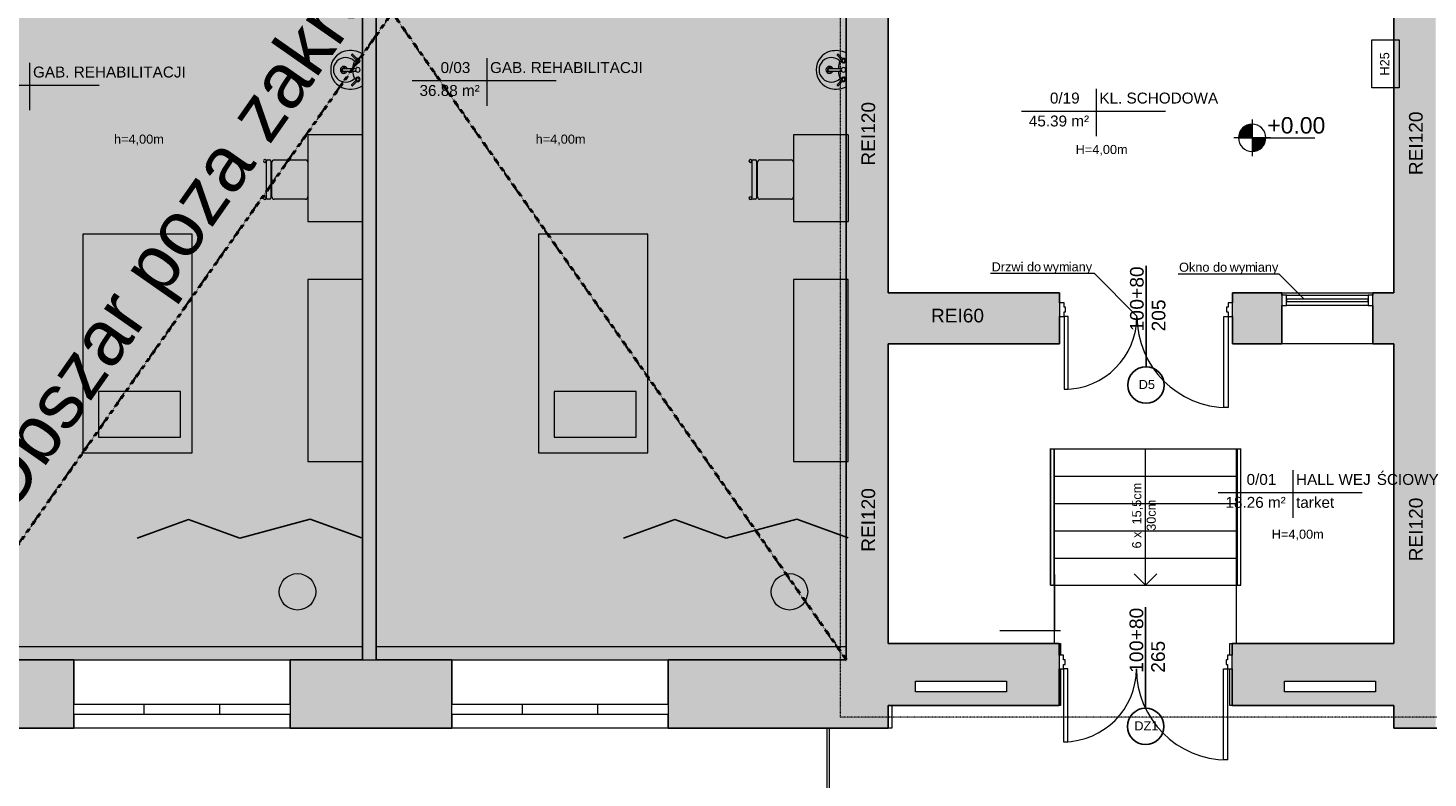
# Model space of a CAD drawing. Header units: inches. Extents: x -112469 to 885939, y -131046 to 286269.
# Tile 39 of 138: x -14005 to 1361, y -118445 to -110210. Entities that reach past the tile are written whole.
import ezdxf

# ---------------------------------------------------------------- set-up
doc = ezdxf.new("R2010")
doc.units = ezdxf.units.IN
doc.header["$MEASUREMENT"] = 0
doc.linetypes.add('Aligning Line 1_8_', pattern=[0.635, 0.3175, -0.3175])
doc.linetypes.add('Ponad', pattern=[0.396875, 0.238125, -0.15875])
for name, color, linetype, lineweight in [('A-AREA-IDEN', 251, 'Continuous', 9), ('A-DETL', 251, 'Continuous', 9), ('A-DETL-GENF', 254, 'Continuous', 9), ('A-DETL-MEDM', 251, 'Continuous', 25), ('A-DETL-THIN', 251, 'Continuous', 9), ('A-DOOR', 251, 'Continuous', 9), ('A-DOOR-FRAM', 251, 'Continuous', 18), ('A-FLOR', 251, 'Continuous', 9), ('A-FLOR-HRAL', 251, 'Continuous', 9), ('A-GLAZ', 251, 'Continuous', 9), ('A-WALL', 251, 'Continuous', 9), ('A-WALL-PATT', 254, 'Continuous', 25), ('G-ANNO-DIMS', 251, 'Continuous', 9), ('G-ANNO-TEXT', 251, 'Continuous', 9), ('I-FURN', 251, 'Continuous', 9), ('I-WALL', 251, 'Continuous', 9), ('P-SANR-FIXT', 251, 'Continuous', 9), ('S-STRS', 251, 'Continuous', 9), ('S-STRS-ANNO', 251, 'Continuous', 9)]:
    doc.layers.add(name, color=color, linetype=linetype, lineweight=lineweight)
doc.styles.add('Arial', font='arial.ttf', dxfattribs={"height": 25})
doc.styles.add('Arial_1', font='arial.ttf', dxfattribs={"height": 12})
doc.styles.add('Arial_2', font='arial.ttf', dxfattribs={"height": 10})
doc.styles.add('Arial_3', font='arial.ttf', dxfattribs={"height": 15})
doc.styles.add('Arial_5', font='arial.ttf', dxfattribs={"height": 20})

# ---------------------------------------------------------------- blocks, each defined once
blk = doc.blocks.new('Aluminum_1 szybowe - Okno 100_100 p_215-397525-3_Poziom parteru')
at = {"layer": 'A-GLAZ'}
for p, q in [((-137.2, 21.7), (-37.2, 21.7)), ((-137.2, 10.2), (-137.2, 21.7)), ((-37.2, 21.7), (-37.2, 10.2)), ((-37.2, 10.2), (-137.2, 10.2))]:
    blk.add_line(p, q, dxfattribs=at)
blk = doc.blocks.new('Aluminum_1 szybowe - Witryna wew_ 100_260-398685-3_Poziom parteru')
at = {"layer": 'A-GLAZ', "lineweight": 18}
for p, q in [((-132.1, 28.1), (-137.2, 28.1)), ((-137.2, 28.1), (-137.2, 16.7)), ((-137.2, 16.7), (-132.1, 16.7)), ((-132.1, 16.7), (-132.1, 28.1)), ((-42.2, 23.7), (-132.1, 23.7)), ((-132.1, 23.7), (-132.1, 21.1)), ((-132.1, 21.1), (-42.2, 21.1)), ((-37.2, 28.1), (-42.2, 28.1)), ((-42.2, 28.1), (-42.2, 16.7)), ((-42.2, 21.1), (-42.2, 23.7)), ((-42.2, 16.7), (-37.2, 16.7)), ((-37.2, 16.7), (-37.2, 28.1))]:
    blk.add_line(p, q, dxfattribs=at)
at = {"layer": 'A-GLAZ'}
for p, q in [((-132.1, 28.1), (-42.2, 28.1)), ((-42.2, 16.7), (-132.1, 16.7))]:
    blk.add_line(p, q, dxfattribs=at)
blk = doc.blocks.new('Typ poręczy górnej - Górna poręcz_wewnętrzny_-433839-3_Poziom parteru')
at = {"layer": 'A-FLOR-HRAL'}
for p, q in [((16622.6, -10108.7), (16622.6, -10258.7)), ((16626.6, -10258.7), (16626.6, -10108.7))]:
    blk.add_line(p, q, dxfattribs=at)
at = {"layer": 'A-FLOR-HRAL', "flags": 128}
for points in [[(16624.4, -10108.7), (16624.6, -10108.7), (16624.8, -10108.7)], [(16624.8, -10258.7), (16624.6, -10258.7), (16624.4, -10258.7)]]:
    blk.add_lwpolyline(points, dxfattribs=at)
blk = doc.blocks.new('Typ poręczy górnej - Górna poręcz_wewnętrzny_-V1-3_Poziom parteru')
at = {"layer": 'A-FLOR-HRAL'}
for p, q in [((16622.6, -10108.7), (16626.6, -10108.7)), ((16622.6, -10258.7), (16622.6, -10108.7)), ((16626.6, -10258.7), (16626.6, -10108.7)), ((16622.6, -10258.7), (16626.6, -10258.7))]:
    blk.add_line(p, q, dxfattribs=at)
blk = doc.blocks.new('Typ poręczy górnej - Górna poręcz_wewnętrzny_-433850-3_Poziom parteru')
at = {"layer": 'A-FLOR-HRAL'}
for p, q in [((16417.7, -10108.7), (16417.7, -10258.7)), ((16421.7, -10258.7), (16421.7, -10108.7))]:
    blk.add_line(p, q, dxfattribs=at)
at = {"layer": 'A-FLOR-HRAL', "flags": 128}
for points in [[(16419.5, -10108.7), (16419.7, -10108.7), (16419.9, -10108.7)], [(16419.9, -10258.7), (16419.7, -10258.7), (16419.5, -10258.7)]]:
    blk.add_lwpolyline(points, dxfattribs=at)
blk = doc.blocks.new('Typ poręczy górnej - Górna poręcz_wewnętrzny_-V2-3_Poziom parteru')
at = {"layer": 'A-FLOR-HRAL'}
for p, q in [((16417.7, -10108.7), (16421.7, -10108.7)), ((16417.7, -10258.7), (16417.7, -10108.7)), ((16421.7, -10258.7), (16421.7, -10108.7)), ((16417.7, -10258.7), (16421.7, -10258.7))]:
    blk.add_line(p, q, dxfattribs=at)
blk = doc.blocks.new('Lavabo mural - 05 - 440mm x 350mm-V9-3_Poziom parteru')
at = {"layer": 'P-SANR-FIXT'}
for p, q in [((-17.2, -11), (-11.7, -5.6)), ((-16.1, -12.1), (-10.7, -6.7)), ((-1.5, -21.5), (-1.5, -7.1)), ((1.5, -21.5), (1.5, -7.1)), ((16.4, -12.1), (11, -6.7)), ((17.5, -11), (12, -5.6))]:
    blk.add_line(p, q, dxfattribs=at)
for centre, radius, start, end in [((5.3, -13.1), 26.4, 155.1237, 193.6351), ((0, -18.4), 13.5, 135.4629, 45.0556), ((-10.1, -5.1), 2.5, 0, 180), ((-10.1, -5.1), 2.5, 180, 207.0533), ((-10.1, -5.1), 1.7, 360, 180), ((-10.1, -5.1), 1.7, 180, 198.0596), ((-10.1, -5.1), 1.7, 198.0596, 360), ((-10.1, -5.1), 2.5, 242.9467, 0), ((-0.2, 16), 26.7, 249.1986, 267.1093), ((0, -5.1), 2.5, 0, 180), ((0, -5.1), 2.5, 180, 0), ((-0.2, 16), 26.7, 273.5606, 291.3199), ((10.4, -5.1), 2.5, 360, 180), ((10.4, -5.1), 2.5, 180, 297.0533), ((10.4, -5.1), 1.7, 0, 180), ((10.4, -5.1), 1.7, 180, 0), ((10.4, -5.1), 2.5, 332.9467, 360), ((-5.3, -13.1), 26.4, 346.3649, 24.8763), ((-0.6, -14.5), 20.4, 193.6351, 271.6558), ((0, -20.4), 3.86, 112.8828, 180), ((0, -20.4), 3.86, 180, 360), ((0, -20.4), 2.35, 129.6826, 180), ((0, -20.4), 2.35, 180, 360), ((0.6, -14.5), 20.4, 268.3442, 346.3649), ((0, -20.4), 3.86, 360, 67.1178), ((0, -20.4), 2.35, 360, 50.3185)]:
    blk.add_arc(centre, radius, start, end, dxfattribs=at)
for centre, major_axis, ratio, start_param, end_param in [((-16.6, -11.6), (-0.545, 0.545), 0.274309, 0, 3.141593), ((17, -11.6), (0.545, 0.545), 0.274309, 3.141593, 6.283185), ((0, -21.5), (-1.5, 0), 0.428525, 0, 3.141593)]:
    blk.add_ellipse(centre, major_axis=major_axis, ratio=ratio, start_param=start_param, end_param=end_param, dxfattribs=at)
blk = doc.blocks.new('Lavabo mural - 05 - 440mm x 350mm-346807-3_Poziom parteru')
at = {"layer": 'P-SANR-FIXT'}
for p, q in [((-17.2, -11), (-11.7, -5.6)), ((-16.1, -12.1), (-10.7, -6.7)), ((-1.5, -21.5), (-1.5, -7.1)), ((1.5, -21.5), (1.5, -7.1)), ((16.4, -12.1), (11, -6.7)), ((17.5, -11), (12, -5.6))]:
    blk.add_line(p, q, dxfattribs=at)
for centre, radius, start, end in [((5.3, -13.1), 26.4, 150.3649, 193.6351), ((-5.3, -13.1), 26.4, 346.3649, 29.6351), ((0, -18.4), 13.5, 135.4629, 45.0556), ((-10.1, -5.1), 2.5, 0, 180), ((-10.1, -5.1), 2.5, 180, 207.0533), ((-10.1, -5.1), 1.7, 360, 180), ((-10.1, -5.1), 1.7, 180, 198.0596), ((-10.1, -5.1), 1.7, 198.0596, 360), ((-10.1, -5.1), 2.5, 242.9467, 0), ((-0.2, 16), 26.7, 249.1986, 267.1093), ((0, -5.1), 2.5, 0, 180), ((0, -5.1), 2.5, 180, 0), ((-0.2, 16), 26.7, 273.5606, 291.3199), ((10.4, -5.1), 2.5, 360, 180), ((10.4, -5.1), 2.5, 180, 297.0533), ((10.4, -5.1), 1.7, 0, 180), ((10.4, -5.1), 1.7, 180, 0), ((10.4, -5.1), 2.5, 332.9467, 360), ((-0.6, -14.5), 20.4, 193.6351, 271.6558), ((0, -20.4), 3.86, 112.8828, 180), ((0, -20.4), 3.86, 180, 360), ((0, -20.4), 2.35, 129.6826, 180), ((0, -20.4), 2.35, 180, 360), ((0.6, -14.5), 20.4, 268.3442, 346.3649), ((0, -20.4), 3.86, 360, 67.1178), ((0, -20.4), 2.35, 360, 50.3185)]:
    blk.add_arc(centre, radius, start, end, dxfattribs=at)
for centre, major_axis, ratio, start_param, end_param in [((-16.6, -11.6), (-0.545, 0.545), 0.274309, 0, 3.141593), ((17, -11.6), (0.545, 0.545), 0.274309, 3.141593, 6.283185), ((0, -21.5), (-1.5, 0), 0.428525, 0, 3.141593)]:
    blk.add_ellipse(centre, major_axis=major_axis, ratio=ratio, start_param=start_param, end_param=end_param, dxfattribs=at)
blk = doc.blocks.new('Krzesło Breuera - Krzesło Breuera-494360-3_Poziom parteru')
at = {"layer": 'I-FURN'}
for p, q in [((-21.6, 17.6), (-21.6, 20.1)), ((-20.3, 21.3), (20.3, 21.3)), ((20.3, 16.3), (-20.3, 16.3)), ((21.6, 20.1), (21.6, 17.6)), ((-21.6, -21.6), (-21.6, 12.7)), ((-19.1, 15.2), (19, 15.2)), ((21.6, 12.7), (21.6, -21.6)), ((19, -24.1), (-19.1, -24.1))]:
    blk.add_line(p, q, dxfattribs=at)
for centre, radius, start, end in [((-20.3, 23.1), 1.51, 0, 180), ((-20.3, 23.1), 1.51, 180, 0), ((-20.3, 20.1), 1.27, 90, 180), ((-20.3, 17.6), 1.27, 180, 270), ((20.4, 23.1), 1.51, 0, 180), ((20.4, 23.1), 1.51, 180, 0), ((20.3, 20.1), 1.27, 0, 90), ((20.3, 17.6), 1.27, 270, 0), ((-19.1, 12.7), 2.54, 90, 180), ((19, 12.7), 2.54, 0, 90), ((-19.1, -21.6), 2.54, 180, 270), ((19, -21.6), 2.54, 270, 0)]:
    blk.add_arc(centre, radius, start, end, dxfattribs=at)
blk = doc.blocks.new('Drzwi-korytarz-niesymetryczne-wpuszczane - Drzwi dwuskrzydłowe 1800 x 2600mm 2-699695-3_Poziom parteru')
at = {"layer": 'A-DOOR', "lineweight": 18}
for p, q in [((-90, -5.365), (-90, 94.635)), ((-90, 94.635), (-85.5, 94.635)), ((-85.5, 94.635), (-85.5, -5.365)), ((90, 74.635), (85.5, 74.635)), ((85.5, 74.635), (85.5, -5.365)), ((90, -5.365), (90, 74.635)), ((-85.5, -5.365), (-90, -5.365)), ((85.5, -5.365), (90, -5.365))]:
    blk.add_line(p, q, dxfattribs=at)
at = {"layer": 'A-DOOR'}
for centre, radius, start, end in [((-90, -5.365), 100, 0, 90), ((90, -5.365), 80, 90, 180)]:
    blk.add_arc(centre, radius, start, end, dxfattribs=at)
at = {"layer": 'A-DOOR-FRAM'}
for p, q in [((-90, -5.365), (-95, -5.365)), ((-95, -5.365), (-95, -20.365)), ((-90, -10.34125), (-90, -5.365)), ((-88.4125, -10.34125), (-90, -10.34125)), ((-88.4125, -15.44375), (-88.4125, -10.34125)), ((90, -10.34125), (88.4125, -10.34125)), ((88.4125, -10.34125), (88.4125, -15.44375)), ((90, -5.365), (90, -10.34125)), ((95, -5.365), (90, -5.365)), ((95, -20.365), (95, -5.365)), ((-95, -20.365), (-90, -20.365)), ((-90, -20.365), (-90, -15.44375)), ((-90, -15.44375), (-88.4125, -15.44375)), ((88.4125, -15.44375), (90, -15.44375)), ((90, -15.44375), (90, -20.365)), ((90, -20.365), (95, -20.365))]:
    blk.add_line(p, q, dxfattribs=at)
blk = doc.blocks.new('Drzwi-korytarz-niesymetryczne-wpuszczane - Drzwi dwuskrzydłowe 1800 x 2100mm-575601-3_Poziom parteru')
at = {"layer": 'A-DOOR', "lineweight": 18}
for p, q in [((-90, -1.365), (-90, 98.635)), ((-90, 98.635), (-85.5, 98.635)), ((-85.5, 98.635), (-85.5, -1.365)), ((90, 78.635), (85.5, 78.635)), ((85.5, 78.635), (85.5, -1.365)), ((90, -1.365), (90, 78.635)), ((-85.5, -1.365), (-90, -1.365)), ((85.5, -1.365), (90, -1.365))]:
    blk.add_line(p, q, dxfattribs=at)
at = {"layer": 'A-DOOR'}
for centre, radius, start, end in [((-90, -1.365), 100, 0, 90), ((90, -1.365), 80, 90, 180)]:
    blk.add_arc(centre, radius, start, end, dxfattribs=at)
at = {"layer": 'A-DOOR-FRAM'}
for p, q in [((-90, -1.365), (-95, -1.365)), ((-95, -1.365), (-95, -16.365)), ((-90, -6.34125), (-90, -1.365)), ((-88.4125, -6.34125), (-90, -6.34125)), ((-90, -16.365), (-90, -11.44375)), ((-90, -11.44375), (-88.4125, -11.44375)), ((-88.4125, -11.44375), (-88.4125, -6.34125)), ((90, -6.34125), (88.4125, -6.34125)), ((88.4125, -6.34125), (88.4125, -11.44375)), ((88.4125, -11.44375), (90, -11.44375)), ((90, -1.365), (90, -6.34125)), ((95, -1.365), (90, -1.365)), ((90, -11.44375), (90, -16.365)), ((95, -16.365), (95, -1.365)), ((-95, -16.365), (-90, -16.365)), ((90, -16.365), (95, -16.365))]:
    blk.add_line(p, q, dxfattribs=at)
blk = doc.blocks.new('Poręcz - Poręcz-564469-3_Poziom parteru')
at = {"layer": 'A-FLOR-HRAL'}
for p, q in [((16172.1, -10415.5), (16172.1, -10783.2)), ((16175.1, -10780.2), (16175.1, -10415.5)), ((16172.1, -10783.2), (16283.6, -10783.2)), ((16283.6, -10780.2), (16175.1, -10780.2)), ((16283.6, -10783.2), (16283.6, -10780.2))]:
    blk.add_line(p, q, dxfattribs=at)
blk.add_open_spline([(16172.1, -10783.2), (16172.1, -10783.2), (16172.1, -10783.2), (16172.2, -10783.1), (16172.3, -10783), (16172.4, -10782.9), (16172.5, -10782.8), (16172.6, -10782.8), (16172.7, -10782.6), (16172.8, -10782.5), (16173, -10782.4), (16173, -10782.3), (16173.1, -10782.2), (16173.2, -10782.1), (16173.3, -10782), (16173.4, -10781.9), (16173.5, -10781.8), (16173.6, -10781.7), (16173.7, -10781.6), (16173.8, -10781.5), (16173.9, -10781.4), (16174, -10781.3), (16174.1, -10781.2), (16174.2, -10781.1), (16174.3, -10781.1), (16174.4, -10781), (16174.5, -10780.9), (16174.6, -10780.8), (16174.7, -10780.7), (16174.8, -10780.6), (16174.8, -10780.5), (16174.9, -10780.4), (16175, -10780.3), (16175.1, -10780.2), (16175.1, -10780.2), (16175.1, -10780.2)], degree=3, knots=[0, 0, 0, 0, 0.083333, 0.125, 0.166667, 0.208333, 0.229167, 0.25, 0.291667, 0.333333, 0.354167, 0.375, 0.395833, 0.416667, 0.4375, 0.458333, 0.479167, 0.5, 0.520833, 0.541667, 0.5625, 0.583333, 0.604167, 0.625, 0.645833, 0.666667, 0.6875, 0.708333, 0.75, 0.770833, 0.791667, 0.833333, 0.875, 0.916667, 1, 1, 1, 1], dxfattribs=at)
blk = doc.blocks.new('Poręcz - Poręcz-564848-3_Poziom parteru')
at = {"layer": 'A-FLOR-HRAL'}
for p, q in [((16893.1, -10415.5), (16893.1, -10780.2)), ((16896.1, -10783.2), (16896.1, -10415.5)), ((16893.1, -10780.2), (16783.6, -10780.2)), ((16783.6, -10780.2), (16783.6, -10783.2)), ((16783.6, -10783.2), (16896.1, -10783.2))]:
    blk.add_line(p, q, dxfattribs=at)
blk.add_open_spline([(16896.1, -10783.2), (16896.1, -10783.2), (16896.1, -10783.2), (16896, -10783.1), (16895.9, -10783), (16895.8, -10782.9), (16895.8, -10782.8), (16895.7, -10782.8), (16895.5, -10782.6), (16895.4, -10782.5), (16895.3, -10782.4), (16895.2, -10782.3), (16895.1, -10782.2), (16895, -10782.1), (16894.9, -10782), (16894.8, -10781.9), (16894.7, -10781.8), (16894.6, -10781.7), (16894.5, -10781.6), (16894.4, -10781.5), (16894.3, -10781.4), (16894.2, -10781.3), (16894.1, -10781.2), (16894, -10781.1), (16894, -10781.1), (16893.9, -10781), (16893.8, -10780.9), (16893.7, -10780.8), (16893.6, -10780.7), (16893.5, -10780.6), (16893.4, -10780.5), (16893.3, -10780.4), (16893.2, -10780.3), (16893.1, -10780.2), (16893.1, -10780.2), (16893.1, -10780.2)], degree=3, knots=[0, 0, 0, 0, 0.083333, 0.125, 0.166667, 0.208333, 0.229167, 0.25, 0.291667, 0.333333, 0.354167, 0.375, 0.395833, 0.416667, 0.4375, 0.458333, 0.479167, 0.5, 0.520833, 0.541667, 0.5625, 0.583333, 0.604167, 0.625, 0.645833, 0.666667, 0.6875, 0.708333, 0.75, 0.770833, 0.791667, 0.833333, 0.875, 0.916667, 1, 1, 1, 1], dxfattribs=at)
blk = doc.blocks.new('Aluminum_2 szybowe - 160x140-605508-3_Poziom parteru')
at = {"layer": 'A-GLAZ'}
for p, q in [((-137.2, 25.2), (22.8, 25.2)), ((-137.2, 13.7), (-137.2, 25.2)), ((22.8, 25.2), (22.8, 13.7)), ((22.8, 13.7), (-137.2, 13.7))]:
    blk.add_line(p, q, dxfattribs=at)
blk = doc.blocks.new('Aluminum_2 szybowe - 160x140-V12-3_Poziom parteru')
at = {"layer": 'A-GLAZ'}
for p, q in [((-137.2, 25.2), (22.8, 25.2)), ((-137.2, 13.7), (-137.2, 25.2)), ((22.8, 25.2), (22.8, 13.7)), ((22.8, 13.7), (-137.2, 13.7))]:
    blk.add_line(p, q, dxfattribs=at)
blk = doc.blocks.new('Etyk_pom_1_mala - Etyk_pom_1_mala-219433-3_Poziom parteru')
at = {"layer": 'A-AREA-IDEN'}
for p, q in [((-0.096, 0.144), (-0.096, -0.378)), ((-0.915, -0.101), (0.666, -0.101))]:
    blk.add_line(p, q, dxfattribs=at)
blk = doc.blocks.new('piwnica')
at = {"layer": 'A-DETL-GENF', "true_color": 0xe5e5e5}
blk.add_hatch(color=254, dxfattribs=at).paths.add_polyline_path([(5976.08, -1014.99), (7726.09, -1014.99), (7726.09, 6132.75), (5516.09, 6132.75), (5516.09, 6582.75), (7726.09, 6582.75), (7726.09, 8532.75), (7096.09, 8532.75), (7096.09, 8872.75), (7726.09, 8872.75), (7726.09, 11962.75), (7696.09, 11963.62), (7696.09, 12062.75), (7726.09, 12062.75), (7726.09, 13212.75), (6146.09, 13212.75), (6146.09, 12062.75), (6846.09, 12062.75), (6846.09, 11962.75), (5386.09, 11962.75), (5386.09, 11862.75), (5286.09, 11862.75), (5286.09, 12062.75), (6046.09, 12062.75), (6046.09, 13212.75), (2376.09, 13212.75), (2376.09, 10842.75), (5286.09, 10842.75), (5286.09, 10962.75), (5386.09, 10962.75), (5386.09, 8872.75), (6196.09, 8872.75), (6196.09, 8532.75), (5086.09, 8532.75), (5086.09, 8872.75), (5286.09, 8872.75), (5286.09, 10742.75), (2376.09, 10742.75), (2376.09, 8872.75), (4036.09, 8872.75), (4036.09, 8532.75), (326.09, 8532.75), (326.09, 8872.75), (2276.09, 8872.75), (2276.09, 13212.75), (-2253.91, 13212.75), (-2253.91, 8872.75), (-573.91, 8872.75), (-573.91, 8532.75), (-2253.91, 8532.75), (-2253.91, 6582.75), (-403.91, 6582.75), (-403.91, 6132.75), (-2253.91, 6132.75), (-2253.91, -1014.99), (2416.09, -1014.99), (2416.09, 6132.75), (496.09, 6132.75), (496.09, 6582.75), (4616.09, 6582.75), (4616.09, 6132.75), (2566.09, 6132.75), (2566.09, -1014.99), (5770.69, -1014.99)])
at = {"layer": 'A-WALL-PATT', "lineweight": 9}
h = blk.add_hatch(color=251, dxfattribs=at)
h.paths.add_polyline_path([(2416.09, -1014.99), (2566.09, -1014.99), (2566.09, 6132.75), (4616.09, 6132.75), (4616.09, 6582.75), (496.09, 6582.75), (496.09, 6132.75), (2416.09, 6132.75), (2416.09, -867.25)])
h.paths.add_polyline_path([(-1065.69, 6132.75), (-403.91, 6132.75), (-403.91, 6582.75), (-2253.91, 6582.75), (-2253.91, 6132.75), (-1945.91, 6132.75)])
h.paths.add_polyline_path([(5664.55, 6132.75), (7726.09, 6132.75), (7726.09, 6582.75), (5516.09, 6582.75), (5516.09, 6132.75), (5562.44, 6132.75)])
h.paths.add_polyline_path([(6149.74, 8532.75), (6196.09, 8532.75), (6196.09, 8872.75), (5386.09, 8872.75), (5386.09, 10962.75), (5286.09, 10962.75), (5286.09, 10842.75), (2376.09, 10842.75), (2376.09, 13212.75), (2276.09, 13212.75), (2276.09, 8872.75), (326.09, 8872.75), (326.09, 8532.75), (4036.09, 8532.75), (4036.09, 8872.75), (2376.09, 8872.75), (2376.09, 10742.75), (5286.09, 10742.75), (5286.09, 8872.75), (5086.09, 8872.75), (5086.09, 8532.75), (6126.09, 8532.75)])
h.paths.add_polyline_path([(7096.09, 8532.75), (7726.09, 8532.75), (7726.09, 8872.75), (7096.09, 8872.75), (7096.09, 8567.75)])
h.paths.add_polyline_path([(-573.91, 8532.75), (-573.91, 8872.75), (-2253.91, 8872.75), (-2253.91, 8532.75), (-620.26, 8532.75)])
h.paths.add_polyline_path([(5286.09, 11862.75), (5386.09, 11862.75), (5386.09, 11962.75), (6846.09, 11962.75), (6846.09, 12062.75), (6146.09, 12062.75), (6146.09, 13212.75), (6046.09, 13212.75), (6046.09, 12062.75), (5286.09, 12062.75), (5286.09, 11909.1)])
h.paths.add_polyline_path([(7696.09, 11962.75), (7726.09, 11962.75), (7726.09, 12062.75), (7696.09, 12062.75), (7696.09, 11963.62)])
h = blk.add_hatch(color=251, dxfattribs=at)
h.paths.add_polyline_path([(7726.09, -1014.99), (8186.09, -1014.99), (8186.09, 6718.88), (7726.09, 6718.88), (7726.09, -867.25)])
h.paths.add_polyline_path([(8161.53, 8318.88), (8186.09, 8318.88), (8186.09, 8649.01), (8006.12, 8649.01), (8006.12, 8949.01), (8186.09, 8949.01), (8186.09, 9492.65), (8016.12, 9492.65), (8016.12, 9792.65), (8186.09, 9792.65), (8186.09, 13212.75), (7726.09, 13212.75), (7726.09, 12082.75), (7742.44, 12082.75), (7742.44, 12062.75), (7726.09, 12062.75), (7726.09, 11962.75), (7742.44, 11962.75), (7742.44, 11942.75), (7726.09, 11942.75), (7726.09, 8318.88), (7886.09, 8318.88)])
h = blk.add_hatch(color=251, dxfattribs=at)
h.paths.add_polyline_path([(14036.09, -1764.99), (14196.09, -1764.99), (14196.09, 6798.88), (13736.09, 6798.88), (13736.09, -1764.99), (13898.06, -1764.99)])
h.paths.add_polyline_path([(14136.88, 8398.88), (14196.09, 8398.88), (14196.09, 13212.75), (13736.09, 13212.75), (13736.09, 8398.88), (14085.86, 8398.88)])
h = blk.add_hatch(color=251, dxfattribs=at)
h.paths.add_polyline_path([(8268.72, 2455.01), (10066.09, 2455.01), (10066.09, 3015.01), (8186.09, 3015.01), (8186.09, 2455.01)])
h.paths.add_polyline_path([(13651.29, 2455.01), (13736.09, 2455.01), (13736.09, 3015.01), (13506.09, 3015.01), (13506.09, 2455.01)])
h.paths.add_polyline_path([(12506.09, 2455.01), (12506.09, 3015.01), (11966.09, 3015.01), (11966.09, 2455.01), (12006.09, 2455.01)])
h = blk.add_hatch(color=251, dxfattribs=at)
h.paths.add_polyline_path([(12536.09, -1514.99), (13736.09, -1514.99), (13736.09, -834.99), (11961.09, -834.99), (11961.09, -1514.99)])
h.paths.add_polyline_path([(9496.96, -1514.99), (10061.09, -1514.99), (10061.09, -834.99), (8186.09, -834.99), (8186.09, -1514.99), (9486.09, -1514.99)])
h.paths.add_polyline_path([(13536.09, -1364.99), (12536.09, -1364.99), (12536.09, -1250.69), (13536.09, -1250.69), (13536.09, -1344.61)])
h.paths.add_polyline_path([(8486.09, -1364.99), (8486.09, -1250.69), (9486.09, -1250.69), (9486.09, -1364.99), (8536.89, -1364.99)])
h = blk.add_hatch(color=251, dxfattribs=at)
h.paths.add_polyline_path([(8186.09, -1764.99), (8186.09, -1014.99), (5770.69, -1014.99), (5770.69, -1764.99), (7736.52, -1764.99)])
h.paths.add_polyline_path([(2416.09, -1764.99), (3396.09, -1764.99), (3396.09, -1014.99), (1620.69, -1014.99), (1620.69, -1764.99)])
h.paths.add_polyline_path([(-753.91, -1764.99), (-753.91, -1014.99), (-2253.91, -1014.99), (-2253.91, -1764.99)])
at = {"layer": 'G-ANNO-DIMS'}
h = blk.add_hatch(color=251, dxfattribs=at)
edge = h.paths.add_edge_path()
edge.add_arc((12180.67, 4716.49), 150, 90, 180)
edge.add_line((12030.67, 4716.49), (12180.67, 4716.49))
edge.add_line((12180.67, 4716.49), (12180.67, 4866.49))
h = blk.add_hatch(color=251, dxfattribs=at)
edge = h.paths.add_edge_path()
edge.add_arc((12180.67, 4716.49), 150, 270, 360)
edge.add_line((12330.67, 4716.49), (12180.67, 4716.49))
edge.add_line((12180.67, 4716.49), (12180.67, 4566.49))
at = {"layer": 'A-DETL', "color": 251, "linetype": 'Aligning Line 1_8_', "lineweight": 50}
for p, q in [((-2253.91, 13212.75), (7726.09, -1014.99)), ((7746.09, 13212.75), (-2253.91, -1014.99))]:
    blk.add_line(p, q, dxfattribs=at)
at = {"layer": 'A-DETL', "color": 251, "linetype": 'Aligning Line 1_8_', "lineweight": 18}
for p in [(7660.53, 8957.75), (14260.53, -1644.99)]:
    blk.add_line(p, (7660.53, -1644.99), dxfattribs=at)
at = {"layer": 'A-DETL', "color": 251}
for p, q in [((9310.57, 3229), (10445.17, 3229)), ((10445.17, 3229), (10916.1, 2758.07)), ((11367.8, 3224.72), (12472.4, 3224.72)), ((12472.4, 3224.72), (12751.97, 2945.16))]:
    blk.add_line(p, q, dxfattribs=at)
at = {"layer": 'A-DETL-MEDM', "color": 251}
for p, q in [((11016.09, 3311.86), (11016.09, 2201.86)), ((505.72, 526.12), (-58.09, 320.91)), ((1069.54, 320.91), (505.72, 526.12)), ((1842.28, 527.97), (1069.54, 320.91)), ((2406.09, 322.75), (1842.28, 527.97)), ((5845.72, 526.12), (5281.91, 320.91)), ((6409.54, 320.91), (5845.72, 526.12)), ((7182.28, 527.97), (6409.54, 320.91)), ((7746.09, 322.75), (7182.28, 527.97)), ((11011.09, -436.64), (11011.09, -1546.64))]:
    blk.add_line(p, q, dxfattribs=at)
for centre in [(11016.09, 2001.86), (11011.09, -1746.64)]:
    blk.add_circle(centre, 200, dxfattribs=at)
at = {"layer": 'A-DETL-THIN', "color": 251}
for p, q in [((7726.09, -1014.99), (7726.09, 13212.75)), ((13496.09, 5263.45), (13496.09, 5792.01)), ((13496.09, 5792.01), (13796.09, 5792.01)), ((13796.09, 5792.01), (13796.09, 5263.45)), ((13796.09, 5263.45), (13496.09, 5263.45)), ((1816.09, 4747.75), (1816.09, 3797.75)), ((2416.09, 4747.75), (1816.09, 4747.75)), ((2416.09, 4747.75), (2416.09, 3797.75)), ((7146.09, 4747.75), (7146.09, 3797.75)), ((7746.09, 4747.75), (7146.09, 4747.75)), ((7746.09, 4747.75), (7746.09, 3797.75)), ((1816.09, 3797.75), (2416.09, 3797.75)), ((7146.09, 3797.75), (7746.09, 3797.75)), ((-653.49, 3657.85), (-653.49, 1257.85)), ((546.51, 3657.85), (-653.49, 3657.85)), ((546.51, 1257.85), (546.51, 3657.85)), ((4346.51, 3657.85), (4346.51, 1257.85)), ((5546.51, 3657.85), (4346.51, 3657.85)), ((5546.51, 1257.85), (5546.51, 3657.85)), ((2416.09, 3161.4), (1816.09, 3161.4)), ((1816.09, 3161.4), (1816.09, 1161.4)), ((2416.09, 1161.4), (2416.09, 3161.4)), ((7746.09, 3161.4), (7146.09, 3161.4)), ((7146.09, 3161.4), (7146.09, 1161.4)), ((7746.09, 1161.4), (7746.09, 3161.4)), ((9979.74, 3012.75), (9479.74, 3012.75)), ((-481.66, 1930.15), (-481.66, 1430.15)), ((418.34, 1930.15), (-481.66, 1930.15)), ((418.34, 1430.15), (418.34, 1930.15)), ((4518.34, 1930.15), (4518.34, 1430.15)), ((5418.34, 1930.15), (4518.34, 1930.15)), ((5418.34, 1430.15), (5418.34, 1930.15)), ((-481.66, 1430.15), (418.34, 1430.15)), ((4518.34, 1430.15), (5418.34, 1430.15)), ((-653.49, 1257.85), (546.51, 1257.85)), ((4346.51, 1257.85), (5546.51, 1257.85)), ((10011.09, 1302.75), (10077.14, 1302.75)), ((10011.09, -697.25), (10011.09, 1302.75)), ((1816.09, 1161.4), (2416.09, 1161.4)), ((7146.09, 1161.4), (7746.09, 1161.4)), ((10011.09, -77.25), (10011.09, -697.25)), ((10011.09, -697.25), (9411.09, -697.25)), ((10077.14, -697.25), (10011.09, -697.25)), ((-2253.91, -1014.99), (7726.09, -1014.99))]:
    blk.add_line(p, q, dxfattribs=at)
for centre in [(1702.67, -268.41), (7102.67, -268.41)]:
    blk.add_circle(centre, 200, dxfattribs=at)
at = {"layer": 'A-FLOR', "color": 251}
for p, q in [((10011.09, -834.99), (10011.09, 1302.75)), ((10011.09, 1302.75), (12006.09, 1302.75)), ((12006.09, 1302.75), (12006.09, -834.99)), ((-2253.91, -867.25), (2416.09, -867.25)), ((2566.09, -867.25), (7726.09, -867.25)), ((10061.09, -834.99), (10077.14, -834.99)), ((10077.14, -834.99), (10077.14, -964.99)), ((11936.09, -964.99), (11936.09, -834.99)), ((11936.09, -834.99), (11961.09, -834.99)), ((10077.14, -1114.99), (10077.14, -1514.99)), ((11936.09, -1514.99), (11936.09, -1114.99)), ((8226.09, -1514.99), (8226.09, -1764.99)), ((10077.14, -1514.99), (10061.09, -1514.99)), ((11961.09, -1514.99), (11936.09, -1514.99)), ((8226.09, -1764.99), (8186.09, -1764.99))]:
    blk.add_line(p, q, dxfattribs=at)
at = {"layer": 'A-WALL', "color": 251, "lineweight": 25}
for p, q in [((13736.09, 6798.88), (13736.09, 3015.01)), ((8186.09, 3015.01), (8186.09, 6718.88)), ((2416.09, 6132.75), (2416.09, -1014.99)), ((2566.09, -1014.99), (2566.09, 6132.75)), ((7726.09, 6132.75), (7726.09, -1014.99)), ((8186.09, -834.99), (8186.09, 2455.01)), ((13736.09, 2455.01), (13736.09, -834.99)), ((10061.09, -834.99), (8186.09, -834.99)), ((10061.09, -964.99), (10061.09, -834.99)), ((13736.09, -834.99), (11961.09, -834.99)), ((11961.09, -834.99), (11961.09, -964.99)), ((-753.91, -1014.99), (-2253.91, -1014.99)), ((-753.91, -1500.69), (-753.91, -1014.99)), ((2416.09, -1014.99), (1620.69, -1014.99)), ((1620.69, -1014.99), (1620.69, -1500.69)), ((3396.09, -1014.99), (2566.09, -1014.99)), ((3396.09, -1500.69), (3396.09, -1014.99)), ((7726.09, -1014.99), (5770.69, -1014.99)), ((5770.69, -1014.99), (5770.69, -1500.69)), ((10061.09, -1514.99), (10061.09, -1114.99)), ((11961.09, -1114.99), (11961.09, -1514.99)), ((8186.09, -1764.99), (8186.09, -1514.99)), ((8186.09, -1514.99), (10061.09, -1514.99)), ((11961.09, -1514.99), (13736.09, -1514.99)), ((13736.09, -1514.99), (13736.09, -1764.99)), ((-753.91, -1764.99), (-753.91, -1614.99)), ((1620.69, -1614.99), (1620.69, -1764.99)), ((3396.09, -1764.99), (3396.09, -1614.99)), ((5770.69, -1614.99), (5770.69, -1764.99)), ((-3003.91, -1764.99), (-753.91, -1764.99)), ((1620.69, -1764.99), (3396.09, -1764.99)), ((5770.69, -1764.99), (8186.09, -1764.99)), ((13736.09, -1764.99), (16206.09, -1764.99))]:
    blk.add_line(p, q, dxfattribs=at)
at = {"layer": 'A-WALL', "color": 251}
for p, q in [((-753.91, -1014.99), (1620.69, -1014.99)), ((3396.09, -1014.99), (5770.69, -1014.99)), ((1620.69, -1764.99), (-753.91, -1764.99)), ((5770.69, -1764.99), (3396.09, -1764.99))]:
    blk.add_line(p, q, dxfattribs=at)
at = {"layer": 'G-ANNO-DIMS', "color": 251}
for p, q in [((12180.67, 4916.49), (12180.67, 4516.49)), ((12180.67, 4716.49), (12180.67, 4866.49)), ((12380.67, 4716.49), (11980.67, 4716.49)), ((12030.67, 4716.49), (12180.67, 4716.49)), ((12330.67, 4716.49), (12180.67, 4716.49)), ((12180.67, 4716.49), (12180.67, 4566.49)), ((12180.67, 4716.49), (12445.84, 4716.49)), ((12445.84, 4716.49), (12869.07, 4716.49))]:
    blk.add_line(p, q, dxfattribs=at)
for start, end in [(90, 180), (0, 90), (180, 270), (270, 0)]:
    blk.add_arc((12180.67, 4716.49), 150, start, end, dxfattribs=at)
at = {"layer": 'I-WALL', "color": 251, "lineweight": 25}
for p, q in [((10066.09, 3015.01), (8186.09, 3015.01)), ((10066.09, 2905.01), (10066.09, 3015.01)), ((12506.09, 3015.01), (11966.09, 3015.01)), ((11966.09, 3015.01), (11966.09, 2905.01)), ((12506.09, 2989.61), (12506.09, 3015.01)), ((13736.09, 3015.01), (13506.09, 3015.01)), ((13506.09, 3015.01), (13506.09, 2989.61)), ((12506.09, 2455.01), (12506.09, 2875.31)), ((13506.09, 2875.31), (13506.09, 2455.01)), ((10066.09, 2455.01), (10066.09, 2755.01)), ((11966.09, 2755.01), (11966.09, 2455.01)), ((8186.09, 2455.01), (10066.09, 2455.01)), ((11966.09, 2455.01), (12506.09, 2455.01)), ((13506.09, 2455.01), (13736.09, 2455.01))]:
    blk.add_line(p, q, dxfattribs=at)
at = {"layer": 'I-WALL', "color": 251}
for p, q in [((12506.09, 3015.01), (13506.09, 3015.01)), ((13506.09, 2455.01), (12506.09, 2455.01))]:
    blk.add_line(p, q, dxfattribs=at)
at = {"layer": 'S-STRS', "color": 251}
for p, q in [((9961.09, 1302.75), (9966.49, 1302.75)), ((10006.49, 1302.75), (12015.69, 1302.75)), ((12055.69, 1302.75), (12061.09, 1302.75)), ((10011.09, 1002.75), (12006.09, 1002.75)), ((10011.09, 702.75), (12006.09, 702.75)), ((10011.09, 402.75), (12006.09, 402.75)), ((10011.09, 102.75), (12006.09, 102.75)), ((10011.09, -197.25), (12006.09, -197.25))]:
    blk.add_line(p, q, dxfattribs=at)
at = {"layer": 'S-STRS', "color": 251, "linetype": 'Ponad'}
for p, q in [((10011.09, 1002.75), (12006.09, 1002.75)), ((10011.09, 702.75), (12006.09, 702.75)), ((10011.09, 402.75), (12006.09, 402.75)), ((10011.09, 102.75), (12006.09, 102.75)), ((10011.09, -197.25), (12006.09, -197.25))]:
    blk.add_line(p, q, dxfattribs=at)
at = {"layer": 'S-STRS-ANNO', "color": 251}
for p, q in [((11011.09, 1002.75), (11011.09, 1302.75)), ((11011.09, 702.75), (11011.09, 1002.75)), ((11011.09, 402.75), (11011.09, 702.75)), ((11011.09, 102.75), (11011.09, 402.75)), ((11011.09, -197.25), (11011.09, 102.75)), ((11011.09, -197.25), (10886.09, -72.25)), ((11011.09, -197.25), (11136.09, -72.25))]:
    blk.add_line(p, q, dxfattribs=at)
at = {"layer": 'A-AREA-IDEN', "color": 251, "xscale": 999.9999999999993, "yscale": 999.9999999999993, "zscale": 999.9999999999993}
for p in [(-1141.3, 5396.81), (3875.14, 5446.13), (10563.09, 5111.07), (12721.64, 923.66)]:
    blk.add_blockref('Etyk_pom_1_mala - Etyk_pom_1_mala-219433-3_Poziom parteru', p, dxfattribs=at)
at = {"layer": 'A-DOOR', "color": 251, "xscale": 10, "yscale": 10, "zscale": 10, "rotation": 180}
for name, p in [('Drzwi-korytarz-niesymetryczne-wpuszczane - Drzwi dwuskrzydłowe 1800 x 2100mm-575601-3_Poziom parteru', (11016.09, 2741.36)), ('Drzwi-korytarz-niesymetryczne-wpuszczane - Drzwi dwuskrzydłowe 1800 x 2600mm 2-699695-3_Poziom parteru', (11011.09, -1168.64))]:
    blk.add_blockref(name, p, dxfattribs=at)
at = {"layer": 'A-FLOR-HRAL', "color": 251, "xscale": 10, "yscale": 10, "zscale": 10}
for name in ['Typ poręczy górnej - Górna poręcz_wewnętrzny_-433850-3_Poziom parteru', 'Typ poręczy górnej - Górna poręcz_wewnętrzny_-V2-3_Poziom parteru', 'Typ poręczy górnej - Górna poręcz_wewnętrzny_-433839-3_Poziom parteru', 'Typ poręczy górnej - Górna poręcz_wewnętrzny_-V1-3_Poziom parteru', 'Poręcz - Poręcz-564469-3_Poziom parteru', 'Poręcz - Poręcz-564848-3_Poziom parteru']:
    blk.add_blockref(name, (-154210.13, 102389.9), dxfattribs=at)
at = {"layer": 'A-GLAZ', "color": 251, "xscale": 10, "yscale": 10, "zscale": 10}
blk.add_blockref('Aluminum_1 szybowe - Witryna wew_ 100_260-398685-3_Poziom parteru', (13877.69, 2708.45), dxfattribs=at)
at = {"layer": 'A-GLAZ', "color": 251, "xscale": 10, "yscale": 10, "zscale": 10, "rotation": 180}
for name, p in [('Aluminum_1 szybowe - Okno 100_100 p_215-397525-3_Poziom parteru', (8114.49, -1148.44)), ('Aluminum_1 szybowe - Okno 100_100 p_215-397525-3_Poziom parteru', (12164.49, -1148.44)), ('Aluminum_2 szybowe - 160x140-605508-3_Poziom parteru', (-525.51, -1363.44)), ('Aluminum_2 szybowe - 160x140-V12-3_Poziom parteru', (249.09, -1363.44)), ('Aluminum_2 szybowe - 160x140-605508-3_Poziom parteru', (3624.49, -1363.44)), ('Aluminum_2 szybowe - 160x140-V12-3_Poziom parteru', (4399.09, -1363.44))]:
    blk.add_blockref(name, p, dxfattribs=at)
at = {"layer": 'I-FURN', "color": 251, "xscale": 10, "yscale": 10, "zscale": 10, "rotation": 90}
for p in [(1574.46, 4258.09), (6904.46, 4258.09)]:
    blk.add_blockref('Krzesło Breuera - Krzesło Breuera-494360-3_Poziom parteru', p, dxfattribs=at)
at = {"layer": 'P-SANR-FIXT', "color": 251, "xscale": 10, "yscale": 10, "zscale": 10, "rotation": 269.9999999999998}
for name, p in [('Lavabo mural - 05 - 440mm x 350mm-346807-3_Poziom parteru', (2416.09, 5462.59)), ('Lavabo mural - 05 - 440mm x 350mm-V9-3_Poziom parteru', (7746.09, 5462.59))]:
    blk.add_blockref(name, p, dxfattribs=at)
at = {"layer": 'A-AREA-IDEN', "color": 251, "char_height": 120, "attachment_point": 1, "style": 'Arial'}
for s, insert, width in [('0/03', (3273.23, 5547.84), 424.8944), ('GAB. REHABILITACJI', (3816.01, 5547.84), 2180.59), ('GAB. REHABILITACJI', (-1200.43, 5498.53), 2180.59), ('36.88 m²', (3041.87, 5296.13), 857.8056), ('0/19', (9961.18, 5212.79), 424.8944), ('KL. SCHODOWA', (10503.97, 5212.79), 1715.6112), ('45.39 m²', (9729.82, 4961.08), 857.8056), ('0/01', (12119.73, 1025.37), 424.8944), ('HALL WEJ', (12662.52, 1025.37), 1074.2612), ('ŚCIOWY', (13548.87, 1025.37), 905.9069), ('18.26 m²', (11888.37, 773.66), 857.8056), ('tarket', (12662.52, 773.66), 553.1644)]:
    blk.add_mtext(s, dxfattribs=dict(at, insert=insert, width=width))
at = {"layer": 'G-ANNO-DIMS', "color": 251, "insert": (12347.66, 4943.75), "char_height": 180, "width": 601.5934, "attachment_point": 1, "line_spacing_factor": 0.941778, "style": 'Arial_2'}
blk.add_mtext('+0.00', dxfattribs=at)
at = {"layer": 'G-ANNO-TEXT', "color": 251, "attachment_point": 1}
for s, insert, char_height, width, rotation, style in [('Obszar poza zakresem opracowania', (-1955.12, 887.03), 600, 16643.0325, 55.043017, 'Arial_5'), ('H25', (13585.62, 5399.92), 100, 304.6413, 90, 'Arial_3'), ('REI120', (7892.55, 4411.09), 150, 857.8056, 90, 'Arial_1'), ('REI120', (13902.55, 4306.19), 150, 857.8056, 90, 'Arial_1'), ('+80 ', (10840.25, 2948.89), 150, 513.08, 90, 'Arial_1'), ('\\fArial|b0|i0|c238|p34|;0', (10840.25, 2829.83), 150, 144.3038, 90, 'Arial_1'), ('205', (11078.37, 2591.7), 150, 432.9112, 90, 'Arial_1'), ('10', (10840.25, 2591.7), 150, 288.6075, 90, 'Arial_1'), ('REI120', (7892.55, 171.09), 150, 857.8056, 90, 'Arial_1'), ('6 x  15,5cm', (10864.07, 207.11), 100, 873.8394, 90, 'Arial_3'), ('     30cm', (11022.82, 207.11), 100, 649.3669, 90, 'Arial_3'), ('REI120', (13902.55, 66.19), 150, 857.8056, 90, 'Arial_1'), ('+80 ', (10835.25, -799.61), 150, 513.08, 90, 'Arial_1'), ('\\fArial|b0|i0|c238|p34|;0', (10835.25, -918.67), 150, 144.3038, 90, 'Arial_1'), ('265', (11073.37, -1156.8), 150, 432.9112, 90, 'Arial_1'), ('10', (10835.25, -1156.8), 150, 288.6075, 90, 'Arial_1')]:
    blk.add_mtext(s, dxfattribs=dict(at, insert=insert, char_height=char_height, width=width, rotation=rotation, style=style))
for s, insert, char_height, width, style in [('h=4,00m', (-311.87, 4751.91), 100, 649.3669, 'Arial_3'), ('h=4,00m', (4316.36, 4751.91), 100, 649.3669, 'Arial_3'), ('H=4,00m', (10243.45, 4638.44), 100, 673.4175, 'Arial_3'), ('Drzwi do ', (9321.26, 3350), 100, 689.4512, 'Arial_3'), ('wym', (9890.12, 3350), 100, 336.7088, 'Arial_3'), ('iany', (10167.93, 3350), 100, 312.6581, 'Arial_3'), ('Okno do ', (11378.49, 3345.72), 100, 673.4175, 'Arial_3'), ('wym', (11934.12, 3345.72), 100, 336.7088, 'Arial_3'), ('iany', (12211.93, 3345.72), 100, 312.6581, 'Arial_3'), ('REI60', (8655.67, 2839.92), 150, 713.5019, 'Arial_1'), ('D5', (10935.6, 2058.26), 100, 216.4556, 'Arial_3'), ('H=4,00m', (12396.14, 414.14), 100, 673.4175, 'Arial_3'), ('DZ1', (10887.54, -1690.25), 100, 320.675, 'Arial_3')]:
    blk.add_mtext(s, dxfattribs=dict(at, insert=insert, char_height=char_height, width=width, style=style))

msp = doc.modelspace()

# ---------------------------------------------------------------- block references
msp.add_blockref('piwnica', (-12750, -116132))

doc.saveas('drawing.dxf')
